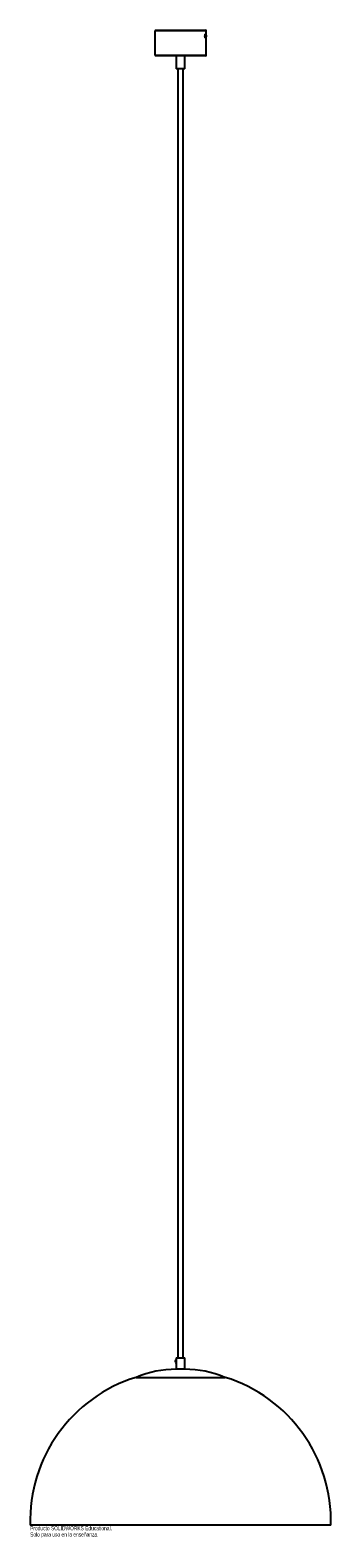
# Paper-space layout '_Derecha' of a CAD drawing. Header units: millimetres. Extents: x -525 to -175, y -131 to 1624.
import ezdxf

# ---------------------------------------------------------------- set-up
doc = ezdxf.new("R2010")
doc.units = ezdxf.units.MM
doc.styles.add('SLDTEXTSTYLE0', font='TXT', dxfattribs={"width": 0.7})

psp = doc.layouts.new('_Derecha')

# ---------------------------------------------------------------- linework, layer by layer
at = {"color": 7, "linetype": 'Continuous', "lineweight": 25}
for p, q in [((-380.1, 1623), (-380.1, 1595)), ((-379.1, 1624), (-321.1, 1624)), ((-320.8, 1619.1), (-321, 1619.3)), ((-321, 1615.1), (-320.8, 1615.3)), ((-320.1, 1595), (-320.1, 1623)), ((-321.1, 1594), (-379.1, 1594)), ((-355.1, 1594), (-355.1, 1579)), ((-345.1, 1579), (-345.1, 1594)), ((-345.1, 1579), (-355.1, 1579)), ((-353.1, 1579), (-353.1, 79)), ((-347.1, 79), (-347.1, 1579)), ((-356.1, 74.3), (-356.1, 75.8)), ((-355.1, 77.2), (-355.8, 76.5)), ((-355.8, 73.5), (-355.1, 72.9)), ((-355.1, 79), (-355.1, 65.6)), ((-355.1, 79), (-345.1, 79)), ((-345.1, 65.6), (-345.1, 79)), ((-401.9, 56.1), (-298.3, 56.1)), ((-345.1, 65.6), (-355.1, 65.6)), ((-175.1, -116), (-525.1, -116))]:
    psp.add_line(p, q, dxfattribs=at)
at = {"color": 8, "linetype": 'Continuous', "lineweight": 25}
for p, q in [((-320.1, 1623), (-380.1, 1623)), ((-380.1, 1595), (-320.1, 1595)), ((-355.8, 76.5), (-355.8, 73.5))]:
    psp.add_line(p, q, dxfattribs=at)
at = {"color": 7, "linetype": 'Continuous', "lineweight": 25, "flags": 128}
for points in [[(-321, 1615.1), (-321.1, 1615), (-321.3, 1615.2), (-321.5, 1615.7), (-321.6, 1616.4), (-321.7, 1617.2), (-321.6, 1618), (-321.5, 1618.7), (-321.3, 1619.2), (-321.1, 1619.4), (-321, 1619.3)], [(-320.3, 1617.2), (-320.4, 1616.7), (-320.4, 1616.3), (-320.5, 1616), (-320.6, 1615.9), (-320.8, 1616), (-320.9, 1616.3), (-320.9, 1616.7), (-321, 1617.2), (-320.9, 1617.7), (-320.9, 1618.1), (-320.8, 1618.4), (-320.6, 1618.5), (-320.5, 1618.4), (-320.4, 1618.1), (-320.4, 1617.7), (-320.3, 1617.2)]]:
    psp.add_lwpolyline(points, dxfattribs=at)
at = {"color": 8, "linetype": 'Continuous', "lineweight": 25, "flags": 128}
for points in [[(-320.8, 1619.1), (-320.9, 1619.2), (-321.1, 1619), (-321.3, 1618.6), (-321.4, 1618), (-321.4, 1617.2)], [(-321.4, 1617.2), (-321.4, 1616.4), (-321.3, 1615.8), (-321.1, 1615.4), (-320.9, 1615.2), (-320.8, 1615.3)]]:
    psp.add_lwpolyline(points, dxfattribs=at)
at = {"color": 7, "linetype": 'Continuous', "lineweight": 25}
for centre, radius, start, end in [((-379.1, 1623), 1, 90, 180), ((-321.1, 1623), 1, 360, 90), ((-379.1, 1595), 1, 180, 270), ((-321.1, 1595), 1, 270, 360), ((-355.1, 75.8), 1, 134, 180), ((-355.1, 74.3), 1, 180, 226), ((-350.1, -111.1), 175.1, 107.2071, 181.6139), ((-354.6, -57.5), 123.1, 90.2596, 112.6154), ((-345.7, -57.5), 123.1, 67.3846, 89.7404), ((-350.1, -111.1), 175.1, 358.3861, 72.7929)]:
    psp.add_arc(centre, radius, start, end, dxfattribs=at)
for points, knots in [([(-320.3, 1617.2), (-320.3, 1617.3), (-320.3, 1617.7), (-320.4, 1618.3), (-320.5, 1618.8), (-320.8, 1619), (-320.8, 1619.1)], [0, 0, 0, 0, 0.173101, 0.482585, 0.885437, 1, 1, 1, 1]), ([(-320.8, 1615.3), (-320.8, 1615.4), (-320.6, 1615.5), (-320.5, 1615.8), (-320.4, 1616.2), (-320.3, 1616.8), (-320.3, 1617.1), (-320.3, 1617.2)], [0, 0, 0, 0, 0.078553, 0.258117, 0.535223, 0.859875, 1, 1, 1, 1])]:
    psp.add_open_spline(points, degree=3, knots=knots, dxfattribs=at)

# ---------------------------------------------------------------- texts
at = {"color": 7, "linetype": 'Continuous', "char_height": 4.834, "attachment_point": 1, "style": 'SLDTEXTSTYLE0'}
for s, insert in [('Producto SOLIDWORKS Educational.', (-525.2, -117)), ('Solo para uso en la enseñanza.', (-525.2, -124.3))]:
    psp.add_mtext(s, dxfattribs=dict(at, insert=insert))

doc.saveas('drawing.dxf')
